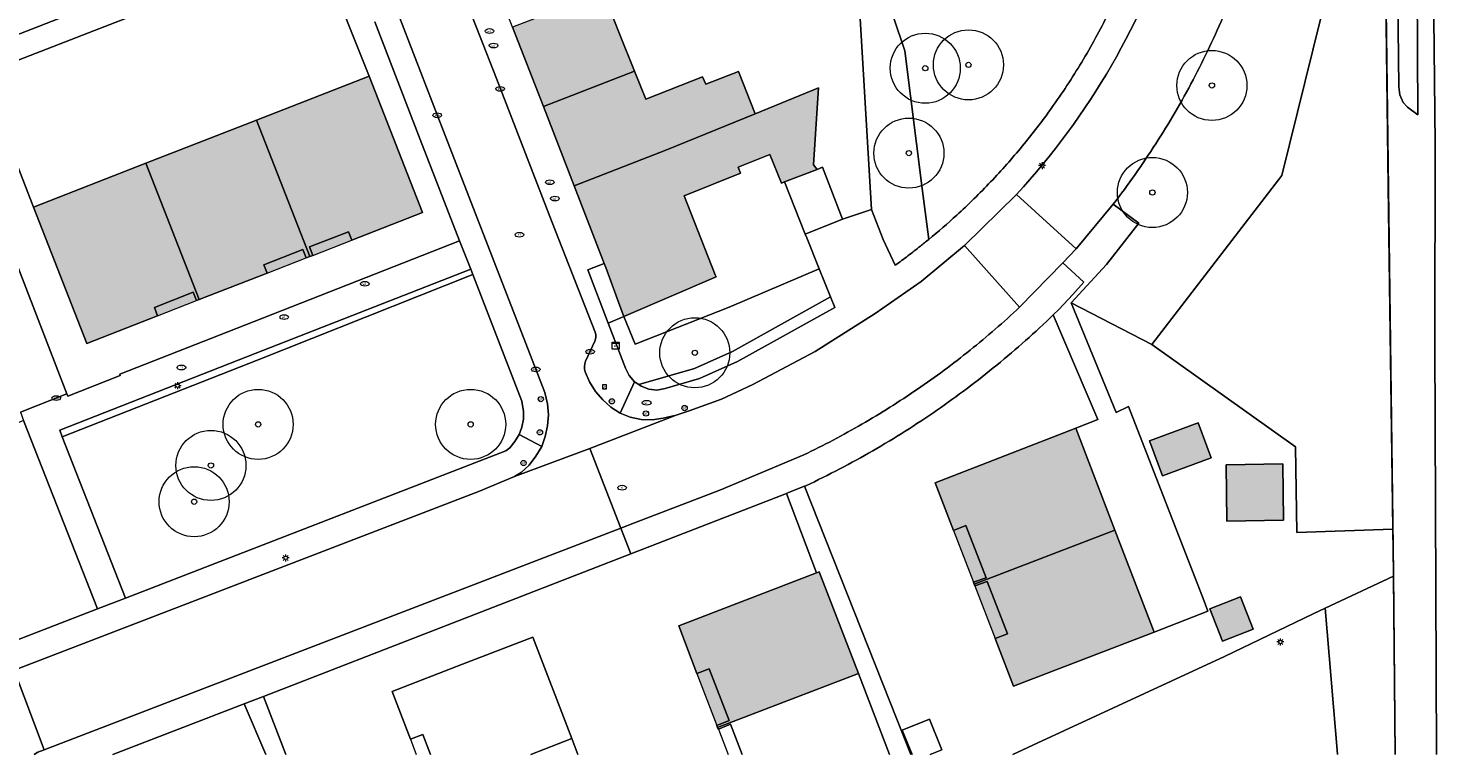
# Model space of a CAD drawing. Header units: metres. Extents: x 187482 to 189800, y 333582 to 335019.
# Tile 2 of 256: x 187536 to 187638, y 333584 to 333636. Entities that reach past the tile are written whole.
import ezdxf
from ezdxf.enums import TextEntityAlignment as Align

# ---------------------------------------------------------------- set-up
doc = ezdxf.new("R2010")
doc.units = ezdxf.units.M
doc.layers.get('0').update_dxf_attribs({"color": 252, "lineweight": 18})
for name, color, linetype, lineweight in [('B-WE-GR-BEPLANTING_CULTUUR_HEESTERS-GV', 252, 'Continuous', 18), ('B-WE-GR-BOOM-S', 252, 'Continuous', 18), ('B-WE-GR-BOS_LOOF-GV', 252, 'Continuous', 18), ('B-WE-GR-GRAS-GV', 252, 'Continuous', 18), ('B-WE-GW-TALUD_KRUIN-G', 252, 'Continuous', 18), ('B-WE-IE-MEUBILAIR-S', 252, 'Continuous', 18), ('B-WE-IE-TERREINAFSCHEIDING_KUNSTMATIG_HEKWERK-G', 252, 'IE-TERREINAFSCHEIDING_KUNSTMATIG-SO', 18), ('B-WE-OG-BEBOUWING-GV', 252, 'Continuous', 18), ('B-WE-OG-BEBOUWING_LUIFEL-GV', 252, 'Continuous', 18), ('B-WE-OG-TERREIN_BEGROEID-GV', 252, 'Continuous', 18), ('B-WE-OG-TERREIN_ERF-GV', 252, 'Continuous', 18), ('B-WE-VH-GESLOTENVERHARDING_ASFALT-GV', 252, 'Continuous', 18), ('B-WE-VH-HALFVERHARDING-GV', 252, 'Continuous', 18), ('B-WE-VH-OPENVERHARDING_BETONSTRAATSTEEN-GV', 252, 'Continuous', 18), ('B-WE-VH-OPENVERHARDING_TEGEL-GV', 252, 'Continuous', 18)]:
    doc.layers.add(name, color=color, linetype=linetype, lineweight=lineweight)
doc.layers.add('B-WE-OG-BEBOUWING-V', color=7, linetype='Continuous', lineweight=18, true_color=0xf0f0f0)
doc.styles.add('NLCS-ISO', font='NLCS-ISO.ttf')
doc.linetypes.add('IE-TERREINAFSCHEIDING_KUNSTMATIG-SO', pattern='A,4,[82,NLCS.SHX,S=0.75,R=90,X=0,Y=0],4,-2', length=10)

# ---------------------------------------------------------------- blocks, each defined once
blk = doc.blocks.new('SIE-MEUBILAIR_BORD_VERKEER-SO')
blk.add_lwpolyline([(-0.5625, -0.5625), (0.5625, -0.5625), (0.5625, 0.5625), (-0.5625, 0.5625)], close=True)
at = {"style": 'NLCS-ISO'}
blk.add_text('vb', height=0.75, dxfattribs=at).set_placement((0, 0), align=Align.MIDDLE_CENTER)
blk = doc.blocks.new('SIE-MEUBILAIR_KAST_ELEKTRA-SO')
for points in [[(-1, 1), (1, 1), (1, 0.84), (-1, 0.84)], [(-1, 0.76), (1, 0.76), (1, -1), (-1, -1)]]:
    blk.add_lwpolyline(points, close=True)
at = {"style": 'NLCS-ISO'}
blk.add_text('et', height=0.75, dxfattribs=at).set_placement((0, 0), align=Align.MIDDLE_CENTER)
blk = doc.blocks.new('SIE-MEUBILAIR_PAAL_LICHTMAST-SO')
for points in [[(-0.62, 0), (-1, 0)], [(-0.71, 0.71), (-0.44, 0.44)], [(0, 1), (0, 0.62)], [(0.44, 0.44), (0.71, 0.71)], [(1, 0), (0.62, 0)], [(-0.71, -0.71), (-0.44, -0.44)], [(0, -0.62), (0, -1)], [(0.44, -0.44), (0.71, -0.71)]]:
    blk.add_lwpolyline(points)
blk.add_circle((0, 0), 0.5)
blk = doc.blocks.new('SIE-MEUBILAIR_PAAL_AFSLUITPAAL-SO')
blk.add_circle((0, 0), 0.75)
at = {"style": 'NLCS-ISO'}
blk.add_text('af', height=0.75, dxfattribs=at).set_placement((0, 0.05), align=Align.MIDDLE_CENTER)
blk = doc.blocks.new('SIE-MEUBILAIR_PUT_WATERLEIDINGPUT-SO')
blk.add_ellipse((0, 0), major_axis=(1.25, 0), ratio=0.54)
at = {"style": 'NLCS-ISO'}
blk.add_text('wl', height=0.75, dxfattribs=at).set_placement((-0.14, 0), align=Align.MIDDLE_CENTER)
blk = doc.blocks.new('SIE-MEUBILAIR_PUT_KOLK-SO')
blk.add_ellipse((0, 0), major_axis=(1.25, 0), ratio=0.54)
at = {"style": 'NLCS-ISO'}
blk.add_text('klk', height=0.75, dxfattribs=at).set_placement((0.03, 0), align=Align.MIDDLE_CENTER)
blk = doc.blocks.new('SIE-MEUBILAIR_PUT_RIOOLPUT-SO')
blk.add_ellipse((0, 0), major_axis=(1.25, 0), ratio=0.54)
at = {"style": 'NLCS-ISO'}
blk.add_text('ri', height=0.75, dxfattribs=at).set_placement((-0.04, 0.07), align=Align.MIDDLE_CENTER)
blk = doc.blocks.new('SGR-BOOM_GBKN-SO')
at = {"color": 0, "linetype": 'ByBlock', "lineweight": 18}
for radius in [2, 0.15]:
    blk.add_circle((0, 0), radius, dxfattribs=at)

msp = doc.modelspace()

# ---------------------------------------------------------------- hatches: boundary and pattern name
at = {"layer": 'B-WE-OG-BEBOUWING-V'}
h = msp.add_hatch(color=256, dxfattribs=at)
h.dxf.hatch_style = 1
h.paths.add_polyline_path([(187578.903, 333632.741), (187577.845, 333635.403), (187576.657, 333638.39), (187570.204, 333635.889), (187572.4, 333630.221)], flags=17)
h = msp.add_hatch(color=256, dxfattribs=at)
h.dxf.hatch_style = 1
h.paths.add_polyline_path([(187551.934, 333629.252), (187555.738, 333619.515), (187555.942, 333619.592), (187555.707, 333620.194), (187558.485, 333621.278), (187558.717, 333620.684), (187563.767, 333622.652), (187559.965, 333632.384)], flags=17)
h.paths.add_polyline_path([(187558.717, 333620.684), (187558.485, 333621.278), (187555.707, 333620.194), (187555.942, 333619.592)], flags=16)
h.paths.add_polyline_path([(187555.462, 333619.411), (187555.229, 333620.008), (187552.445, 333618.922), (187552.679, 333618.323)], flags=16)
h = msp.add_hatch(color=256, dxfattribs=at)
h.dxf.hatch_style = 1
h.paths.add_polyline_path([(187587.513, 333629.699), (187586.321, 333632.727), (187583.991, 333631.807), (187583.758, 333632.339), (187579.702, 333630.732), (187578.903, 333632.741), (187572.4, 333630.221), (187574.597, 333624.553), (187581.149, 333627.093)], flags=17)
h = msp.add_hatch(color=256, dxfattribs=at)
h.dxf.hatch_style = 1
h.paths.add_polyline_path([(187592.043, 333631.544), (187587.513, 333629.699), (187581.149, 333627.093), (187574.597, 333624.553), (187576.741, 333619.02), (187576.793, 333618.886), (187576.851, 333618.735), (187578.025, 333615.533), (187578.134, 333615.236), (187584.722, 333618.066), (187584.665, 333618.212), (187583.407, 333621.427), (187582.442, 333623.841), (187586.473, 333625.451), (187586.298, 333625.888), (187588.573, 333626.797), (187589.39, 333624.754), (187589.605, 333624.835), (187591.935, 333625.712), (187591.692, 333626.044)], flags=17)
h = msp.add_hatch(color=256, dxfattribs=at)
h.dxf.hatch_style = 1
h.paths.add_polyline_path([(187555.738, 333619.515), (187551.934, 333629.252), (187544.033, 333626.17), (187547.836, 333616.436), (187552.679, 333618.323), (187552.445, 333618.922), (187555.229, 333620.008), (187555.462, 333619.411)], flags=17)
h.paths.add_polyline_path([(187547.642, 333616.36), (187547.409, 333616.958), (187544.635, 333615.876), (187544.867, 333615.281)], flags=16)
h.paths.add_polyline_path([(187558.717, 333620.684), (187558.485, 333621.278), (187555.707, 333620.194), (187555.942, 333619.592)], flags=16)
h.paths.add_polyline_path([(187555.462, 333619.411), (187555.229, 333620.008), (187552.445, 333618.922), (187552.679, 333618.323)], flags=16)
h = msp.add_hatch(color=256, dxfattribs=at)
h.dxf.hatch_style = 1
h.paths.add_polyline_path([(187536.002, 333623.038), (187539.804, 333613.306), (187544.867, 333615.281), (187544.635, 333615.876), (187547.409, 333616.958), (187547.642, 333616.36), (187547.836, 333616.436), (187544.033, 333626.17)], flags=17)
h.paths.add_polyline_path([(187547.642, 333616.36), (187547.409, 333616.958), (187544.635, 333615.876), (187544.867, 333615.281)], flags=16)
h = msp.add_hatch(color=256, dxfattribs=at)
h.dxf.hatch_style = 1
h.paths.add_polyline_path([(187620.07, 333605.14), (187619.144, 333607.644), (187615.671, 333606.36), (187616.597, 333603.856)], flags=17)
h = msp.add_hatch(color=256, dxfattribs=at)
h.dxf.hatch_style = 1
h.paths.add_polyline_path([(187610.399, 333607.256), (187600.37, 333603.363), (187601.686, 333599.962), (187602.563, 333600.301), (187603.999, 333596.568), (187603.112, 333596.257), (187603.156, 333596.13), (187613.199, 333599.977)], flags=17)
h.paths.add_polyline_path([(187601.686, 333599.962), (187603.112, 333596.257), (187603.999, 333596.568), (187602.563, 333600.301)], flags=16)
h.paths.add_polyline_path([(187603.201, 333596.003), (187604.64, 333592.25), (187605.518, 333592.586), (187604.088, 333596.314)], flags=16)
h = msp.add_hatch(color=256, dxfattribs=at)
h.dxf.hatch_style = 1
h.paths.add_polyline_path([(187621.191, 333600.618), (187625.24, 333600.683), (187625.175, 333604.71), (187621.126, 333604.645)], flags=17)
h = msp.add_hatch(color=256, dxfattribs=at)
h.dxf.hatch_style = 1
h.paths.add_polyline_path([(187613.199, 333599.977), (187603.156, 333596.13), (187603.201, 333596.003), (187604.088, 333596.314), (187605.518, 333592.586), (187604.64, 333592.25), (187605.946, 333588.843), (187616, 333592.698)], flags=17)
h.paths.add_polyline_path([(187601.686, 333599.962), (187603.112, 333596.257), (187603.999, 333596.568), (187602.563, 333600.301)], flags=16)
h.paths.add_polyline_path([(187603.201, 333596.003), (187604.64, 333592.25), (187605.518, 333592.586), (187604.088, 333596.314)], flags=16)
h = msp.add_hatch(color=256, dxfattribs=at)
h.dxf.hatch_style = 1
h.paths.add_polyline_path([(187594.884, 333589.756), (187592.095, 333597.004), (187591.907, 333596.932), (187582.061, 333593.144), (187583.36, 333589.751), (187584.238, 333590.087), (187585.658, 333586.383), (187584.786, 333586.032), (187584.838, 333585.903)], flags=17)
h.paths.add_polyline_path([(187583.36, 333589.751), (187584.786, 333586.032), (187585.658, 333586.383), (187584.238, 333590.087)], flags=16)
h = msp.add_hatch(color=256, dxfattribs=at)
h.dxf.hatch_style = 1
h.paths.add_polyline_path([(187620.875, 333592.061), (187623.059, 333592.914), (187622.155, 333595.228), (187619.971, 333594.375)], flags=17)
h = msp.add_hatch(color=256, dxfattribs=at)
h.dxf.hatch_style = 1
h.paths.add_polyline_path([(187583.36, 333589.751), (187584.786, 333586.032), (187585.658, 333586.383), (187584.238, 333590.087)], flags=16)
h.paths.add_polyline_path([(187584.89, 333585.774), (187585.762, 333586.125)], flags=17)
h = msp.add_hatch(color=256, dxfattribs=at)
h.dxf.hatch_style = 1
h.paths.add_polyline_path([(187586.588, 333583.97), (187585.762, 333586.125)], flags=17)
h = msp.add_hatch(color=256, dxfattribs=at)
h.dxf.hatch_style = 1
h.paths.add_polyline_path([(187563.789, 333585.392), (187562.911, 333585.057)], flags=17)
h = msp.add_hatch(color=256, dxfattribs=at)
h.dxf.hatch_style = 1
h.paths.add_polyline_path([(187564.339, 333583.97), (187563.789, 333585.392)], flags=17)
h = msp.add_hatch(color=256, dxfattribs=at)
h.dxf.hatch_style = 1
h.paths.add_polyline_path([(187571.516, 333583.97), (187574.433, 333585.105)], flags=17)

# ---------------------------------------------------------------- linework, layer by layer
at = {"layer": 'B-WE-GR-BEPLANTING_CULTUUR_HEESTERS-GV', "flags": 128}
for points in [[(187599.241, 333646.394), (187600.009, 333651.428), (187601.369, 333659.972), (187593.217, 333658.284), (187592.522, 333658.14), (187592.756, 333657.539), (187594.363, 333653.452), (187595.322, 333651.014), (187594.181, 333650.549), (187595.827, 333622.873), (187596.649, 333620.727), (187597.513, 333618.886)], [(187599.904, 333620.729), (187599.445, 333624.364), (187598.204, 333634.199), (187596.617, 333638.959), (187599.241, 333646.394)]]:
    msp.add_lwpolyline(points, dxfattribs=at)
for points in [[(187615.824, 333613.24), (187626.086, 333605.917), (187626.193, 333599.815), (187633.029, 333600.059), (187632.708, 333624.509), (187632.56, 333636.091), (187632.523, 333638.933), (187632.381, 333649.93), (187631.219, 333650.034), (187625.104, 333625.302)], [(187567.368, 333618.219), (187567.22, 333618.601), (187551.824, 333612.591), (187537.878, 333607.119), (187538.062, 333606.649), (187552.046, 333612.136)], [(187592.894, 333616.629), (187592.09, 333618.635), (187585.668, 333615.907), (187578.95, 333613.259), (187578.134, 333615.236), (187577.028, 333614.761), (187578.258, 333611.536), (187578.53, 333611.026), (187578.916, 333610.572), (187579.219, 333610.367), (187583.179, 333611.524), (187585.905, 333612.734)], [(187593.194, 333615.88), (187592.894, 333616.629), (187585.905, 333612.734), (187583.179, 333611.524), (187579.219, 333610.367), (187579.386, 333610.254), (187579.939, 333610.033), (187580.503, 333609.971), (187581.085, 333610.093), (187583.535, 333610.808), (187586.263, 333612.018)]]:
    msp.add_lwpolyline(points, close=True, dxfattribs=at)
at = {"layer": 'B-WE-GR-BEPLANTING_CULTUUR_HEESTERS-GV'}
for points in [[(187599.318, 333620.255, 0.0037319), (187599.904, 333620.729)], [(187597.513, 333618.886, 0.0063601), (187598.423, 333619.56)], [(187598.423, 333619.56, 0.0061914), (187599.318, 333620.255)]]:
    msp.add_lwpolyline(points, format="xyb", dxfattribs=at)
at = {"layer": 'B-WE-GR-BOS_LOOF-GV', "flags": 128}
msp.add_lwpolyline([(187633.193, 333583.97), (187633.072, 333596.685), (187628.207, 333594.413), (187629.075, 333583.999), (187629.073, 333583.97)], dxfattribs=at)
at = {"layer": 'B-WE-GR-GRAS-GV', "flags": 128}
msp.add_lwpolyline([(187634.253, 333768.431), (187632.294, 333768.437), (187631.991, 333764.486), (187632.036, 333743.294), (187632.02, 333736.339), (187632.179, 333732.852), (187632.469, 333725.943), (187632.648, 333702.177), (187633.455, 333631.63), (187633.544, 333631.048), (187633.783, 333630.507), (187634.084, 333630.159), (187634.807, 333629.632), (187634.746, 333643.231), (187634.209, 333671.957), (187634.165, 333692.219), (187634.408, 333704.752), (187634.6, 333716.814), (187634.464, 333731.568), (187634.357, 333763.133)], close=True, dxfattribs=at)
at = {"layer": 'B-WE-GR-GRAS-GV'}
msp.add_lwpolyline([(187631.953, 333743.279), (187631.768, 333743.11), (187631.763, 333733.548), (187631.668, 333731.424), (187631.69, 333728.669), (187631.807, 333714.178), (187632.122, 333670.073), (187632.381, 333649.93), (187632.523, 333638.933), (187632.56, 333636.091), (187632.708, 333624.509), (187633.029, 333600.059), (187633.07, 333596.91), (187633.072, 333596.685), (187633.193, 333583.97)], dxfattribs=at)
at = {"layer": 'B-WE-GR-GRAS-GV', "flags": 128}
for points in [[(187636.141, 333583.97), (187636.032, 333613.39), (187636.064, 333627.598), (187635.575, 333672.222), (187635.192, 333674.219), (187634.889, 333676.779), (187635.38, 333680.449), (187634.986, 333721.344)], [(187634.408, 333704.752), (187634.165, 333692.219), (187634.209, 333671.957), (187634.746, 333643.231), (187634.807, 333629.632), (187634.084, 333630.159), (187633.783, 333630.507), (187633.544, 333631.048), (187633.455, 333631.63), (187632.648, 333702.177)]]:
    msp.add_lwpolyline(points, dxfattribs=at)
at = {"layer": 'B-WE-GW-TALUD_KRUIN-G', "flags": 128}
msp.add_lwpolyline([(187632.294, 333768.437), (187631.991, 333764.486), (187632.036, 333743.294), (187632.02, 333736.339), (187632.179, 333732.852), (187632.469, 333725.943), (187632.648, 333702.177), (187633.455, 333631.63), (187633.544, 333631.048), (187633.783, 333630.507), (187634.084, 333630.159), (187634.807, 333629.632)], dxfattribs=at)
at = {"layer": 'B-WE-IE-TERREINAFSCHEIDING_KUNSTMATIG_HEKWERK-G', "ltscale": 0.2, "flags": 128}
for points in [[(187631.338, 333733.856), (187631.687, 333731.285), (187632.122, 333670.073), (187633.07, 333596.91), (187633.193, 333583.97)], [(187578.134, 333615.236), (187578.95, 333613.259), (187585.668, 333615.907), (187592.09, 333618.635)], [(187628.207, 333594.413), (187633.072, 333596.685)], [(187605.902, 333583.97), (187607.693, 333584.803), (187621.022, 333590.974), (187627.336, 333594.006), (187628.207, 333594.413)]]:
    msp.add_lwpolyline(points, dxfattribs=at)
at = {"layer": 'B-WE-OG-BEBOUWING-GV', "flags": 128}
for points in [[(187578.903, 333632.741), (187577.845, 333635.403), (187576.657, 333638.39), (187570.204, 333635.889), (187572.4, 333630.221)], [(187551.934, 333629.252), (187555.738, 333619.515), (187555.942, 333619.592), (187555.707, 333620.194), (187558.485, 333621.278), (187558.717, 333620.684), (187563.767, 333622.652), (187559.965, 333632.384)], [(187587.513, 333629.699), (187586.321, 333632.727), (187583.991, 333631.807), (187583.758, 333632.339), (187579.702, 333630.732), (187578.903, 333632.741), (187572.4, 333630.221), (187574.597, 333624.553), (187581.149, 333627.093)], [(187592.043, 333631.544), (187587.513, 333629.699), (187581.149, 333627.093), (187574.597, 333624.553), (187576.741, 333619.02), (187576.793, 333618.886), (187576.851, 333618.735), (187578.025, 333615.533), (187578.134, 333615.236), (187584.722, 333618.066), (187584.665, 333618.212), (187583.407, 333621.427), (187582.442, 333623.841), (187586.473, 333625.451), (187586.298, 333625.888), (187588.573, 333626.797), (187589.39, 333624.754), (187589.605, 333624.835), (187591.935, 333625.712), (187591.692, 333626.044)], [(187555.738, 333619.515), (187551.934, 333629.252), (187544.033, 333626.17), (187547.836, 333616.436), (187552.679, 333618.323), (187552.445, 333618.922), (187555.229, 333620.008), (187555.462, 333619.411)], [(187536.002, 333623.038), (187539.804, 333613.306), (187544.867, 333615.281), (187544.635, 333615.876), (187547.409, 333616.958), (187547.642, 333616.36), (187547.836, 333616.436), (187544.033, 333626.17)], [(187620.07, 333605.14), (187619.144, 333607.644), (187615.671, 333606.36), (187616.597, 333603.856)], [(187610.399, 333607.256), (187600.37, 333603.363), (187601.686, 333599.962), (187602.563, 333600.301), (187603.999, 333596.568), (187603.112, 333596.257), (187603.156, 333596.13), (187613.199, 333599.977)], [(187621.191, 333600.618), (187625.24, 333600.683), (187625.175, 333604.71), (187621.126, 333604.645)], [(187613.199, 333599.977), (187603.156, 333596.13), (187603.201, 333596.003), (187604.088, 333596.314), (187605.518, 333592.586), (187604.64, 333592.25), (187605.946, 333588.843), (187616, 333592.698)], [(187594.884, 333589.756), (187592.095, 333597.004), (187591.907, 333596.932), (187582.061, 333593.144), (187583.36, 333589.751), (187584.238, 333590.087), (187585.658, 333586.383), (187584.786, 333586.032), (187584.838, 333585.903)], [(187620.875, 333592.061), (187623.059, 333592.914), (187622.155, 333595.228), (187619.971, 333594.375)]]:
    msp.add_lwpolyline(points, close=True, dxfattribs=at)
at = {"layer": 'B-WE-OG-BEBOUWING-GV'}
for points in [[(187574.433, 333585.105), (187571.654, 333592.348), (187566.633, 333590.404), (187561.612, 333588.46), (187562.911, 333585.057), (187563.789, 333585.392), (187564.339, 333583.97)], [(187594.884, 333589.756), (187584.838, 333585.903), (187584.89, 333585.774), (187585.762, 333586.125), (187586.588, 333583.97)], [(187598.019, 333585.7), (187598.718, 333583.97)]]:
    msp.add_lwpolyline(points, dxfattribs=at)
at = {"layer": 'B-WE-OG-BEBOUWING-GV', "flags": 128}
for points in [[(187597.109, 333583.97), (187594.884, 333589.756)], [(187600.003, 333583.97), (187600.849, 333584.312), (187599.971, 333586.488), (187598.019, 333585.7)], [(187574.868, 333583.97), (187574.433, 333585.105), (187571.516, 333583.97)], [(187571.516, 333583.97), (187574.433, 333585.105)]]:
    msp.add_lwpolyline(points, dxfattribs=at)
at = {"layer": 'B-WE-OG-BEBOUWING_LUIFEL-GV', "flags": 128}
for points in [[(187558.717, 333620.684), (187558.485, 333621.278), (187555.707, 333620.194), (187555.942, 333619.592)], [(187555.462, 333619.411), (187555.229, 333620.008), (187552.445, 333618.922), (187552.679, 333618.323)], [(187547.642, 333616.36), (187547.409, 333616.958), (187544.635, 333615.876), (187544.867, 333615.281)], [(187601.686, 333599.962), (187603.112, 333596.257), (187603.999, 333596.568), (187602.563, 333600.301)], [(187603.201, 333596.003), (187604.64, 333592.25), (187605.518, 333592.586), (187604.088, 333596.314)], [(187583.36, 333589.751), (187584.786, 333586.032), (187585.658, 333586.383), (187584.238, 333590.087)]]:
    msp.add_lwpolyline(points, close=True, dxfattribs=at)
for points in [[(187586.588, 333583.97), (187585.762, 333586.125), (187584.89, 333585.774)], [(187564.339, 333583.97), (187563.789, 333585.392), (187562.911, 333585.057)]]:
    msp.add_lwpolyline(points, dxfattribs=at)
at = {"layer": 'B-WE-OG-BEBOUWING_LUIFEL-GV'}
for points in [[(187562.911, 333585.057), (187563.331, 333583.97)], [(187584.89, 333585.774), (187585.582, 333583.97)]]:
    msp.add_lwpolyline(points, dxfattribs=at)
at = {"layer": 'B-WE-OG-TERREIN_BEGROEID-GV', "flags": 128}
for points in [[(187613.077, 333623.249), (187614.914, 333621.885), (187612.605, 333618.945), (187610.067, 333616.199), (187615.824, 333613.24), (187625.104, 333625.302), (187631.219, 333650.034), (187630.319, 333650.028), (187629.789, 333724.089)], [(187530.535, 333633.674), (187544.966, 333639.301), (187557.318, 333644.158), (187557.211, 333644.434), (187555.385, 333649.128), (187554.273, 333651.985), (187553.121, 333651.726), (187551.892, 333651.488), (187549.224, 333651.004), (187545.961, 333650.72), (187544.3, 333650.81), (187542.779, 333651.094), (187541.236, 333651.776), (187539.843, 333652.684), (187538.524, 333653.718), (187537.321, 333655.02), (187536.27, 333656.442), (187535.279, 333658.071)], [(187596.617, 333638.959), (187598.204, 333634.199), (187599.445, 333624.364), (187599.904, 333620.729)], [(187629.073, 333583.97), (187629.075, 333583.999), (187628.207, 333594.413), (187627.336, 333594.006), (187621.022, 333590.974), (187607.693, 333584.803), (187605.902, 333583.97)]]:
    msp.add_lwpolyline(points, dxfattribs=at)
at = {"layer": 'B-WE-OG-TERREIN_BEGROEID-GV'}
for points in [[(187610.829, 333633.389, 0.0204328), (187612.73, 333636.868)], [(187621.032, 333636.884, -0.0108532), (187619.954, 333634.476)], [(187619.954, 333634.476, -0.0110207), (187618.774, 333632.117)], [(187608.654, 333630.076, 0.0200869), (187610.829, 333633.389)], [(187618.774, 333632.117, -0.010345), (187617.494, 333629.81)], [(187606.581, 333627.384, 0.0174245), (187608.654, 333630.076)], [(187617.494, 333629.81, -0.0107298), (187616.116, 333627.561)], [(187604.327, 333624.841, 0.0173025), (187606.581, 333627.384)], [(187616.116, 333627.561, -0.0104062), (187614.643, 333625.372)], [(187601.902, 333622.461, 0.0172741), (187604.327, 333624.841)], [(187614.643, 333625.372, -0.0105364), (187613.077, 333623.249)], [(187599.904, 333620.729, 0.0133598), (187601.902, 333622.461)]]:
    msp.add_lwpolyline(points, format="xyb", dxfattribs=at)
at = {"layer": 'B-WE-OG-TERREIN_BEGROEID-GV', "flags": 128}
for points in [[(187569.713, 333605.636), (187570.001, 333605.867), (187570.374, 333606.303), (187570.672, 333606.803), (187570.873, 333607.334), (187570.984, 333607.892), (187570.989, 333608.44), (187570.862, 333609.196), (187567.368, 333618.219), (187552.046, 333612.136), (187538.062, 333606.649), (187542.578, 333595.132)], [(187540.576, 333594.357), (187535.3, 333607.809), (187532.584, 333606.651), (187532.323, 333605.521), (187530.201, 333603.077), (187528.379, 333601.06), (187526.16, 333598.953), (187526.855, 333596.715), (187513.843, 333591.773), (187515.257, 333588.032), (187515.605, 333587.34), (187516.091, 333586.754), (187516.717, 333586.294), (187517.421, 333585.995), (187518.186, 333585.865), (187519.053, 333586.026)]]:
    msp.add_lwpolyline(points, close=True, dxfattribs=at)
at = {"layer": 'B-WE-OG-TERREIN_ERF-GV', "flags": 128}
for points in [[(187576.657, 333638.39), (187577.845, 333635.403), (187578.903, 333632.741), (187579.702, 333630.732), (187583.758, 333632.339), (187583.991, 333631.807), (187586.321, 333632.727), (187587.513, 333629.699), (187592.043, 333631.544), (187591.692, 333626.044), (187591.935, 333625.712), (187592.333, 333625.88), (187593.742, 333622.173), (187595.827, 333622.873), (187594.181, 333650.549)], [(187556.198, 333641.805), (187559.965, 333632.384), (187563.767, 333622.652), (187558.717, 333620.684), (187558.485, 333621.278), (187555.707, 333620.194), (187555.942, 333619.592), (187555.738, 333619.515), (187555.462, 333619.411), (187555.229, 333620.008), (187552.445, 333618.922), (187552.679, 333618.323), (187547.836, 333616.436), (187547.642, 333616.36), (187547.409, 333616.958), (187544.635, 333615.876), (187544.867, 333615.281), (187539.804, 333613.306), (187536.002, 333623.038), (187532.318, 333632.534)], [(187532.637, 333624.573), (187538.385, 333609.712), (187538.447, 333609.554), (187542.199, 333611.009), (187542.157, 333611.111), (187551.09, 333614.612), (187566.419, 333620.639), (187563.608, 333627.857), (187560.36, 333636.262)], [(187605.902, 333583.97), (187607.693, 333584.803), (187621.022, 333590.974), (187627.336, 333594.006), (187628.207, 333594.413), (187633.072, 333596.685), (187633.07, 333596.91), (187633.029, 333600.059), (187626.193, 333599.815), (187626.086, 333605.917), (187615.824, 333613.24), (187610.067, 333616.199), (187613.296, 333608.381), (187614.167, 333608.795), (187619.557, 333594.912), (187619.838, 333594.188), (187616, 333592.698), (187605.946, 333588.843), (187604.64, 333592.25), (187605.518, 333592.586), (187604.088, 333596.314), (187603.201, 333596.003), (187603.156, 333596.13), (187603.112, 333596.257), (187603.999, 333596.568), (187602.563, 333600.301), (187601.686, 333599.962), (187600.37, 333603.363), (187610.399, 333607.256), (187611.972, 333607.876), (187608.795, 333615.35)], [(187598.628, 333583.97), (187591.029, 333603.108), (187589.901, 333602.664), (187589.743, 333602.6), (187591.907, 333596.932), (187592.095, 333597.004), (187594.884, 333589.756)], [(187564.339, 333583.97), (187563.789, 333585.392), (187562.911, 333585.057), (187561.612, 333588.46), (187566.633, 333590.404), (187571.654, 333592.348), (187574.433, 333585.105), (187574.868, 333583.97)], [(187554.009, 333583.97), (187552.412, 333588.118)], [(187552.589, 333583.97), (187551.046, 333587.588), (187541.664, 333583.97)], [(187586.588, 333583.97), (187585.762, 333586.125), (187584.89, 333585.774), (187584.838, 333585.903), (187584.786, 333586.032), (187585.658, 333586.383)], [(187598.718, 333583.97), (187598.019, 333585.7)]]:
    msp.add_lwpolyline(points, dxfattribs=at)
for points in [[(187559.965, 333632.384), (187556.198, 333641.805), (187548.241, 333638.721), (187540.36, 333635.65), (187532.318, 333632.534), (187536.002, 333623.038), (187544.033, 333626.17), (187551.934, 333629.252)], [(187591.097, 333621.113), (187589.605, 333624.835), (187589.39, 333624.754), (187588.573, 333626.797), (187586.298, 333625.888), (187586.473, 333625.451), (187582.442, 333623.841), (187583.407, 333621.427), (187584.665, 333618.212), (187584.722, 333618.066), (187578.134, 333615.236), (187578.95, 333613.259), (187585.668, 333615.907), (187592.09, 333618.635), (187591.202, 333620.85)], [(187589.605, 333624.835), (187591.097, 333621.113), (187593.742, 333622.173), (187592.333, 333625.88), (187591.935, 333625.712)], [(187610.434, 333620.05), (187609.483, 333619.071), (187610.984, 333617.685), (187610.199, 333616.806), (187609.184, 333615.729), (187608.795, 333615.35), (187611.972, 333607.876), (187610.399, 333607.256), (187613.199, 333599.977), (187616, 333592.698), (187619.838, 333594.188), (187619.557, 333594.912), (187614.167, 333608.795), (187613.296, 333608.381), (187610.067, 333616.199), (187612.605, 333618.945), (187614.914, 333621.885), (187613.077, 333623.249)], [(187576.851, 333618.735), (187576.793, 333618.886), (187576.741, 333619.02), (187575.58, 333618.56), (187577.028, 333614.761), (187578.134, 333615.236), (187578.025, 333615.533)], [(187615.671, 333606.36), (187619.144, 333607.644), (187620.07, 333605.14), (187616.597, 333603.856)], [(187621.191, 333600.618), (187621.126, 333604.645), (187625.175, 333604.71), (187625.24, 333600.683)], [(187622.155, 333595.228), (187623.059, 333592.914), (187620.875, 333592.061), (187619.971, 333594.375)]]:
    msp.add_lwpolyline(points, close=True, dxfattribs=at)
at = {"layer": 'B-WE-OG-TERREIN_ERF-GV'}
for points in [[(187608.795, 333615.35, -0.0107587), (187606.819, 333613.517)], [(187606.819, 333613.517, -0.0102233), (187604.77, 333611.767)], [(187604.77, 333611.767, -0.0106084), (187602.651, 333610.102)], [(187602.651, 333610.102, -0.0106132), (187600.466, 333608.525)], [(187600.466, 333608.525, -0.0100847), (187598.218, 333607.039)], [(187598.218, 333607.039, -0.010183), (187595.911, 333605.646)], [(187595.911, 333605.646, -0.0099823), (187593.549, 333604.349)], [(187593.549, 333604.349, -0.010456), (187591.136, 333603.15)]]:
    msp.add_lwpolyline(points, format="xyb", dxfattribs=at)
for points in [[(187585.658, 333586.383), (187584.238, 333590.087), (187583.36, 333589.751), (187582.061, 333593.144), (187591.907, 333596.932), (187589.743, 333602.6), (187578.631, 333598.289), (187552.412, 333588.118), (187554.009, 333583.97)], [(187591.136, 333603.15), (187591.029, 333603.108), (187598.628, 333583.97)], [(187594.884, 333589.756), (187597.109, 333583.97)], [(187552.412, 333588.118), (187551.046, 333587.588), (187552.589, 333583.97)], [(187598.019, 333585.7), (187599.971, 333586.488), (187600.849, 333584.312), (187600.003, 333583.97)]]:
    msp.add_lwpolyline(points, dxfattribs=at)
at = {"layer": 'B-WE-VH-GESLOTENVERHARDING_ASFALT-GV', "flags": 128}
for points in [[(187576.093, 333614.1), (187573.036, 333621.942), (187569.046, 333632.207), (187565.424, 333641.524), (187561.797, 333650.848)], [(187562.026, 333636.836), (187565.272, 333628.446), (187568.889, 333619.131), (187572.514, 333609.802), (187572.701, 333609.006), (187572.759, 333608.222), (187572.688, 333607.436), (187572.538, 333606.666), (187572.279, 333605.945), (187571.864, 333605.259), (187571.389, 333604.622), (187570.806, 333604.101), (187570.337, 333603.813), (187575.727, 333605.812), (187581.873, 333608.19), (187580.958, 333607.976), (187580.159, 333607.858), (187579.383, 333607.87), (187578.595, 333608.048), (187577.876, 333608.341), (187577.205, 333608.756), (187576.634, 333609.282), (187576.115, 333609.869), (187575.704, 333610.561), (187575.384, 333611.286)], [(187606.18, 333623.943), (187610.434, 333620.05), (187613.077, 333623.249)], [(187606.388, 333615.888), (187602.47, 333620.291), (187599.372, 333617.739), (187596.087, 333615.433), (187591.81, 333612.742), (187587.35, 333610.369), (187585.122, 333609.33), (187582.809, 333608.495), (187581.873, 333608.19)], [(187575.416, 333612.049), (187576.081, 333613.462)], [(187581.873, 333608.19), (187575.727, 333605.812), (187577.919, 333600.115), (187578.913, 333600.497), (187584.995, 333602.827), (187590.999, 333605.353)]]:
    msp.add_lwpolyline(points, dxfattribs=at)
at = {"layer": 'B-WE-VH-GESLOTENVERHARDING_ASFALT-GV'}
for points in [[(187617.547, 333643.614, -0.0548518), (187612.947, 333633.152)], [(187619.954, 333634.476, 0.0108532), (187621.032, 333636.884)], [(187618.774, 333632.117, 0.0110207), (187619.954, 333634.476)], [(187612.947, 333633.152, -0.0548332), (187606.18, 333623.943)], [(187617.494, 333629.81, 0.010345), (187618.774, 333632.117)], [(187616.116, 333627.561, 0.0107298), (187617.494, 333629.81)], [(187614.643, 333625.372, 0.0104062), (187616.116, 333627.561)], [(187613.077, 333623.249, 0.0105364), (187614.643, 333625.372)], [(187604.649, 333614.322, 0.0093699), (187606.388, 333615.888)], [(187576.081, 333613.462, 0.1974813), (187576.093, 333614.1)], [(187602.853, 333612.823, 0.0094138), (187604.649, 333614.322)], [(187601, 333611.393, 0.0094814), (187602.853, 333612.823)], [(187575.384, 333611.286, -0.1572721), (187575.416, 333612.049)], [(187599.095, 333610.035, 0.0094906), (187601, 333611.393)], [(187597.139, 333608.75, 0.0096006), (187599.095, 333610.035)], [(187595.136, 333607.54, 0.0090144), (187597.139, 333608.75)], [(187593.088, 333606.407, 0.0095853), (187595.136, 333607.54)], [(187590.999, 333605.353, 0.009749), (187593.088, 333606.407)]]:
    msp.add_lwpolyline(points, format="xyb", dxfattribs=at)
at = {"layer": 'B-WE-VH-GESLOTENVERHARDING_ASFALT-GV', "flags": 128}
msp.add_lwpolyline([(187577.919, 333600.115), (187575.727, 333605.812), (187570.337, 333603.813), (187567.839, 333602.757), (187534.619, 333589.986), (187536.778, 333584.312)], close=True, dxfattribs=at)
at = {"layer": 'B-WE-VH-HALFVERHARDING-GV'}
msp.add_lwpolyline([(187639.408, 333769.326), (187639.403, 333770), (187636.797, 333769.982), (187636.794, 333770.36), (187635.403, 333770.385), (187635.412, 333766.49), (187634.887, 333762.278), (187635.098, 333757.71), (187634.845, 333752.611), (187634.659, 333750.401), (187634.744, 333748.186), (187634.923, 333746.171), (187635.035, 333736.275), (187634.986, 333721.344), (187635.38, 333680.449), (187634.889, 333676.779), (187635.192, 333674.219), (187635.575, 333672.222), (187636.064, 333627.598), (187636.032, 333613.39), (187636.141, 333583.97)], dxfattribs=at)
at = {"layer": 'B-WE-VH-OPENVERHARDING_BETONSTRAATSTEEN-GV', "flags": 128}
for points in [[(187535.069, 333608.398), (187538.385, 333609.712), (187532.637, 333624.573)], [(187536.057, 333583.97), (187536.315, 333584.127), (187536.778, 333584.312), (187534.619, 333589.986), (187527.416, 333587.242), (187520.475, 333584.558), (187520.694, 333583.97)]]:
    msp.add_lwpolyline(points, dxfattribs=at)
msp.add_lwpolyline([(187609.483, 333619.071), (187610.434, 333620.05), (187606.18, 333623.943), (187602.47, 333620.291), (187606.388, 333615.888)], close=True, dxfattribs=at)
at = {"layer": 'B-WE-VH-OPENVERHARDING_TEGEL-GV', "flags": 128}
for points in [[(187541.27, 333704.06), (187544.885, 333694.719), (187548.473, 333685.381), (187552.073, 333676.074), (187555.667, 333666.737), (187558.53, 333659.272), (187561.797, 333650.848), (187565.424, 333641.524), (187569.046, 333632.207), (187573.036, 333621.942), (187576.093, 333614.1)], [(187575.384, 333611.286), (187575.704, 333610.561), (187576.115, 333609.869), (187576.634, 333609.282), (187577.205, 333608.756), (187577.876, 333608.341), (187578.916, 333610.572), (187578.53, 333611.026), (187578.258, 333611.536), (187577.028, 333614.761), (187575.58, 333618.56), (187576.741, 333619.02), (187574.597, 333624.553), (187572.4, 333630.221), (187570.204, 333635.889), (187568.008, 333641.556), (187565.811, 333647.224), (187563.615, 333652.892), (187563.339, 333653.604), (187562.014, 333657.025), (187561.041, 333659.538), (187558.853, 333665.223), (187556.664, 333670.908), (187554.476, 333676.593)], [(187560.36, 333636.262), (187563.608, 333627.857), (187566.419, 333620.639), (187567.22, 333618.601), (187567.368, 333618.219), (187570.862, 333609.196), (187570.989, 333608.44), (187570.984, 333607.892), (187570.873, 333607.334), (187570.672, 333606.803), (187572.279, 333605.945), (187572.538, 333606.666), (187572.688, 333607.436), (187572.759, 333608.222), (187572.701, 333609.006), (187572.514, 333609.802), (187568.889, 333619.131), (187565.272, 333628.446), (187562.026, 333636.836)], [(187595.827, 333622.873), (187593.742, 333622.173), (187591.097, 333621.113), (187591.202, 333620.85), (187592.09, 333618.635), (187592.894, 333616.629), (187593.194, 333615.88), (187586.263, 333612.018), (187583.535, 333610.808), (187581.085, 333610.093), (187580.503, 333609.971), (187579.939, 333610.033), (187579.386, 333610.254), (187579.219, 333610.367), (187578.916, 333610.572), (187577.876, 333608.341), (187578.595, 333608.048), (187579.383, 333607.87), (187580.159, 333607.858), (187580.958, 333607.976), (187581.873, 333608.19), (187582.809, 333608.495), (187585.122, 333609.33), (187587.35, 333610.369), (187591.81, 333612.742), (187596.087, 333615.433), (187599.372, 333617.739), (187602.47, 333620.291), (187606.18, 333623.943)], [(187597.513, 333618.886), (187596.649, 333620.727), (187595.827, 333622.873)], [(187609.483, 333619.071), (187606.388, 333615.888)], [(187608.795, 333615.35), (187609.184, 333615.729), (187610.199, 333616.806), (187610.984, 333617.685), (187609.483, 333619.071)], [(187576.081, 333613.462), (187575.416, 333612.049)], [(187590.999, 333605.353), (187584.995, 333602.827), (187578.913, 333600.497), (187577.919, 333600.115), (187578.631, 333598.289), (187589.743, 333602.6), (187589.901, 333602.664), (187591.029, 333603.108), (187591.136, 333603.15)], [(187518.842, 333583.97), (187519.314, 333584.122), (187520.475, 333584.558), (187527.416, 333587.242), (187534.619, 333589.986), (187567.839, 333602.757)], [(187541.664, 333583.97), (187551.046, 333587.588), (187552.412, 333588.118), (187578.631, 333598.289)]]:
    msp.add_lwpolyline(points, dxfattribs=at)
for points in [[(187548.241, 333638.721), (187556.198, 333641.805), (187557.933, 333642.547), (187557.318, 333644.158), (187544.966, 333639.301), (187530.535, 333633.674), (187531.17, 333632.078), (187532.318, 333632.534), (187540.36, 333635.65)], [(187567.22, 333618.601), (187566.419, 333620.639), (187551.09, 333614.612), (187542.157, 333611.111), (187542.199, 333611.009), (187538.447, 333609.554), (187538.385, 333609.712), (187535.069, 333608.398), (187535.3, 333607.809), (187540.576, 333594.357), (187542.578, 333595.132), (187538.062, 333606.649), (187537.878, 333607.119), (187551.824, 333612.591)]]:
    msp.add_lwpolyline(points, close=True, dxfattribs=at)
at = {"layer": 'B-WE-VH-OPENVERHARDING_TEGEL-GV'}
for points in [[(187612.947, 333633.152, 0.0548518), (187617.547, 333643.614)], [(187612.73, 333636.868, -0.0204328), (187610.829, 333633.389)], [(187606.18, 333623.943, 0.0548332), (187612.947, 333633.152)], [(187610.829, 333633.389, -0.0200869), (187608.654, 333630.076)], [(187608.654, 333630.076, -0.0174245), (187606.581, 333627.384)], [(187606.581, 333627.384, -0.0173025), (187604.327, 333624.841)], [(187604.327, 333624.841, -0.0172741), (187601.902, 333622.461)], [(187601.902, 333622.461, -0.0133598), (187599.904, 333620.729)], [(187599.904, 333620.729, -0.0037319), (187599.318, 333620.255)], [(187598.423, 333619.56, -0.0063601), (187597.513, 333618.886)], [(187599.318, 333620.255, -0.0061914), (187598.423, 333619.56)], [(187606.388, 333615.888, -0.0093699), (187604.649, 333614.322)], [(187606.819, 333613.517, 0.0107587), (187608.795, 333615.35)], [(187576.093, 333614.1, -0.1974813), (187576.081, 333613.462)], [(187604.649, 333614.322, -0.0094138), (187602.853, 333612.823)], [(187604.77, 333611.767, 0.0102233), (187606.819, 333613.517)], [(187602.853, 333612.823, -0.0094814), (187601, 333611.393)], [(187575.416, 333612.049, 0.1572721), (187575.384, 333611.286)], [(187601, 333611.393, -0.0094906), (187599.095, 333610.035)], [(187602.651, 333610.102, 0.0106084), (187604.77, 333611.767)], [(187599.095, 333610.035, -0.0096006), (187597.139, 333608.75)], [(187600.466, 333608.525, 0.0106132), (187602.651, 333610.102)], [(187597.139, 333608.75, -0.0090144), (187595.136, 333607.54)], [(187598.218, 333607.039, 0.0100847), (187600.466, 333608.525)], [(187595.136, 333607.54, -0.0095853), (187593.088, 333606.407)], [(187593.088, 333606.407, -0.009749), (187590.999, 333605.353)], [(187595.911, 333605.646, 0.010183), (187598.218, 333607.039)], [(187593.549, 333604.349, 0.0099823), (187595.911, 333605.646)], [(187591.136, 333603.15, 0.010456), (187593.549, 333604.349)]]:
    msp.add_lwpolyline(points, format="xyb", dxfattribs=at)
for points in [[(187567.839, 333602.757), (187570.337, 333603.813), (187570.806, 333604.101), (187571.389, 333604.622), (187571.864, 333605.259), (187572.279, 333605.945), (187570.672, 333606.803), (187570.374, 333606.303), (187570.001, 333605.867), (187569.713, 333605.636), (187542.578, 333595.132), (187540.576, 333594.357), (187519.053, 333586.026), (187518.186, 333585.865), (187517.421, 333585.995), (187516.717, 333586.294), (187515.433, 333584.043), (187515.724, 333583.97)], [(187578.631, 333598.289), (187577.919, 333600.115), (187536.778, 333584.312), (187536.315, 333584.127), (187536.057, 333583.97)]]:
    msp.add_lwpolyline(points, dxfattribs=at)

# ---------------------------------------------------------------- block references
at = {"layer": 'B-WE-GR-BOOM-S', "xscale": 1.25, "yscale": 1.25, "zscale": 1.25}
for p in [(187599.66, 333632.95), (187602.74, 333633.19), (187620.12, 333631.72), (187598.49, 333626.89), (187615.87, 333624.08), (187583.21, 333612.64), (187552.04, 333607.53), (187567.21, 333607.53), (187548.67, 333604.6), (187547.47, 333602.01)]:
    msp.add_blockref('SGR-BOOM_GBKN-SO', p, dxfattribs=at)
at = {"layer": 'B-WE-IE-MEUBILAIR-S', "xscale": 0.25, "yscale": 0.25, "zscale": 0.25}
for name, p in [('SIE-MEUBILAIR_PUT_WATERLEIDINGPUT-SO', (187568.554, 333635.605)), ('SIE-MEUBILAIR_PUT_WATERLEIDINGPUT-SO', (187568.845, 333634.568)), ('SIE-MEUBILAIR_PUT_KOLK-SO', (187569.314, 333631.477)), ('SIE-MEUBILAIR_PUT_KOLK-SO', (187564.827, 333629.588)), ('SIE-MEUBILAIR_PAAL_LICHTMAST-SO', (187608, 333626)), ('SIE-MEUBILAIR_PUT_WATERLEIDINGPUT-SO', (187572.859, 333624.81)), ('SIE-MEUBILAIR_PUT_WATERLEIDINGPUT-SO', (187573.224, 333623.647)), ('SIE-MEUBILAIR_PUT_RIOOLPUT-SO', (187570.689, 333621.067)), ('SIE-MEUBILAIR_PUT_WATERLEIDINGPUT-SO', (187559.657, 333617.567)), ('SIE-MEUBILAIR_PUT_WATERLEIDINGPUT-SO', (187553.89, 333615.189)), ('SIE-MEUBILAIR_KAST_ELEKTRA-SO', (187577.554, 333613.146)), ('SIE-MEUBILAIR_PUT_KOLK-SO', (187575.734, 333612.716)), ('SIE-MEUBILAIR_PUT_RIOOLPUT-SO', (187546.561, 333611.589)), ('SIE-MEUBILAIR_PUT_KOLK-SO', (187571.853, 333611.456)), ('SIE-MEUBILAIR_PAAL_LICHTMAST-SO', (187546.284, 333610.286)), ('SIE-MEUBILAIR_BORD_VERKEER-SO', (187576.768, 333610.205)), ('SIE-MEUBILAIR_PUT_KOLK-SO', (187537.632, 333609.41)), ('SIE-MEUBILAIR_PAAL_AFSLUITPAAL-SO', (187572.213, 333609.331)), ('SIE-MEUBILAIR_PAAL_AFSLUITPAAL-SO', (187577.285, 333609.177)), ('SIE-MEUBILAIR_PUT_WATERLEIDINGPUT-SO', (187579.77, 333609.072)), ('SIE-MEUBILAIR_PAAL_AFSLUITPAAL-SO', (187579.722, 333608.306)), ('SIE-MEUBILAIR_PAAL_AFSLUITPAAL-SO', (187582.48, 333608.694)), ('SIE-MEUBILAIR_PAAL_AFSLUITPAAL-SO', (187572.154, 333606.961)), ('SIE-MEUBILAIR_PAAL_AFSLUITPAAL-SO', (187570.986, 333604.774)), ('SIE-MEUBILAIR_PUT_RIOOLPUT-SO', (187578.018, 333603.011)), ('SIE-MEUBILAIR_PAAL_LICHTMAST-SO', (187554, 333598)), ('SIE-MEUBILAIR_PAAL_LICHTMAST-SO', (187625, 333592))]:
    msp.add_blockref(name, p, dxfattribs=at)

doc.saveas('drawing.dxf')
